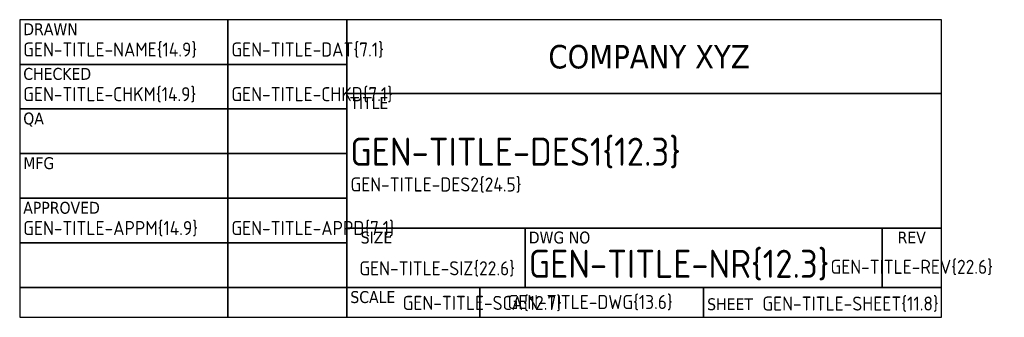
# Model space of a CAD drawing. Header units: inches. Extents: x -197 to 13, y 0 to 64.
import ezdxf
from ezdxf.enums import TextEntityAlignment as Align

# ---------------------------------------------------------------- set-up
doc = ezdxf.new("R2010")
doc.units = ezdxf.units.IN
doc.header["$MEASUREMENT"] = 0
doc.layers.add('AM_BOR', color=7, linetype='Continuous', lineweight=30)
doc.layers.add('Title (ANSI)', color=7, linetype='Continuous', lineweight=50)
doc.styles.add('ACISOTS', font='ISOCP.SHX')
doc.styles.add('Note Text (ANSI)', font='TAHOMA.TTF')

msp = doc.modelspace()

# ---------------------------------------------------------------- linework, layer by layer
for p, q in [((-196.85, 63.5), (-196.85, 0)), ((0, 63.5), (-196.85, 63.5)), ((0, 0), (0, 63.5)), ((-196.85, 0), (0, 0))]:
    msp.add_line(p, q)
at = {"layer": 'AM_BOR', "color": 1, "lineweight": 35}
for p, q in [((-152.4, 0), (-152.4, 63.5)), ((-127, 0), (-127, 63.5)), ((-196.85, 53.97), (-127, 53.97)), ((-127, 47.75), (0, 47.75)), ((-196.85, 44.45), (-127, 44.45)), ((-196.85, 34.92), (-127, 34.92)), ((-196.85, 25.4), (-127, 25.4)), ((0, 19.05), (-127, 19.05)), ((-88.9, 6.35), (-88.9, 19.05)), ((-12.7, 6.35), (-12.7, 19.05)), ((-196.85, 15.87), (-127, 15.87)), ((-127, 6.35), (-196.85, 6.35)), ((0, 6.35), (-127, 6.35)), ((-98.55, 6.35), (-98.55, 0)), ((-50.8, 6.35), (-50.8, 0))]:
    msp.add_line(p, q, dxfattribs=at)

# ---------------------------------------------------------------- texts
at = {"layer": 'AM_BOR', "style": 'Note Text (ANSI)'}
for s, p in [('DRAWN', (-196.09, 62.74)), ('CHECKED', (-196.09, 53.21)), ('TITLE', (-126.24, 46.99)), ('MFG', (-196.09, 34.16)), ('APPROVED', (-196.09, 24.64)), ('DWG NO', (-88.14, 18.29)), ('SCALE', (-126.24, 5.59))]:
    msp.add_text(s, height=2.54, dxfattribs=at).set_placement(p, align=Align.TOP_LEFT)
msp.add_text('COMPANY XYZ', height=5, dxfattribs=at).set_placement((-62.45, 55.6), align=Align.MIDDLE)
for s, p in [('SIZE', (-120.65, 18.29)), ('REV', (-6.35, 18.29))]:
    msp.add_text(s, height=2.54, dxfattribs=at).set_placement(p, align=Align.TOP_CENTER)
msp.add_text('SHEET', height=2.54, dxfattribs=at).set_placement((-50.04, 0.76), align=Align.BOTTOM_LEFT)
at = {"layer": 'AM_BOR', "color": 31, "lineweight": 30, "style": 'ACISOTS'}
for tag, p, height in [('GEN-TITLE-NAME{14.9}', (-196.09, 55.64), 3), ('GEN-TITLE-DAT{7.1}', (-151.64, 55.64), 3), ('GEN-TITLE-CHKM{14.9}', (-196.09, 46.11), 3), ('GEN-TITLE-CHKD{7.1}', (-151.64, 46.11), 3), ('GEN-TITLE-DES1{12.3}', (-126.24, 32.33), 6), ('GEN-TITLE-DES2{24.5}', (-126.21, 26.84), 3), ('GEN-TITLE-APPM{14.9}', (-196.09, 17.54), 3), ('GEN-TITLE-APPD{7.1}', (-151.64, 17.54), 3), ('GEN-TITLE-SCA{12.7}', (-115.06, 1.57), 3), ('GEN-TITLE-SHEET{11.8}', (-38.24, 1.43), 3)]:
    msp.add_attdef(tag, p, '', height=height, dxfattribs=at)
at = {"layer": 'AM_BOR', "style": 'ACISOTS'}
msp.add_attdef('GEN-TITLE-NR{12.3}', (-88.14, 8.41), '-', height=6, dxfattribs=at)
at = {"layer": 'AM_BOR', "color": 31, "lineweight": 30, "style": 'ACISOTS'}
for tag, p in [('GEN-TITLE-REV{22.6}', (-6.35, 10.8)), ('GEN-TITLE-SIZ{22.6}', (-107.69, 10.48)), ('GEN-TITLE-DWG{13.6}', (-75.03, 3.29))]:
    msp.add_attdef(tag, text='', height=3, dxfattribs=at).set_placement(p, align=Align.MIDDLE)
at = {"layer": 'Title (ANSI)', "style": 'Note Text (ANSI)'}
msp.add_text('QA', height=2.54, dxfattribs=at).set_placement((-196.09, 43.69), align=Align.TOP_LEFT)

doc.saveas('drawing.dxf')
